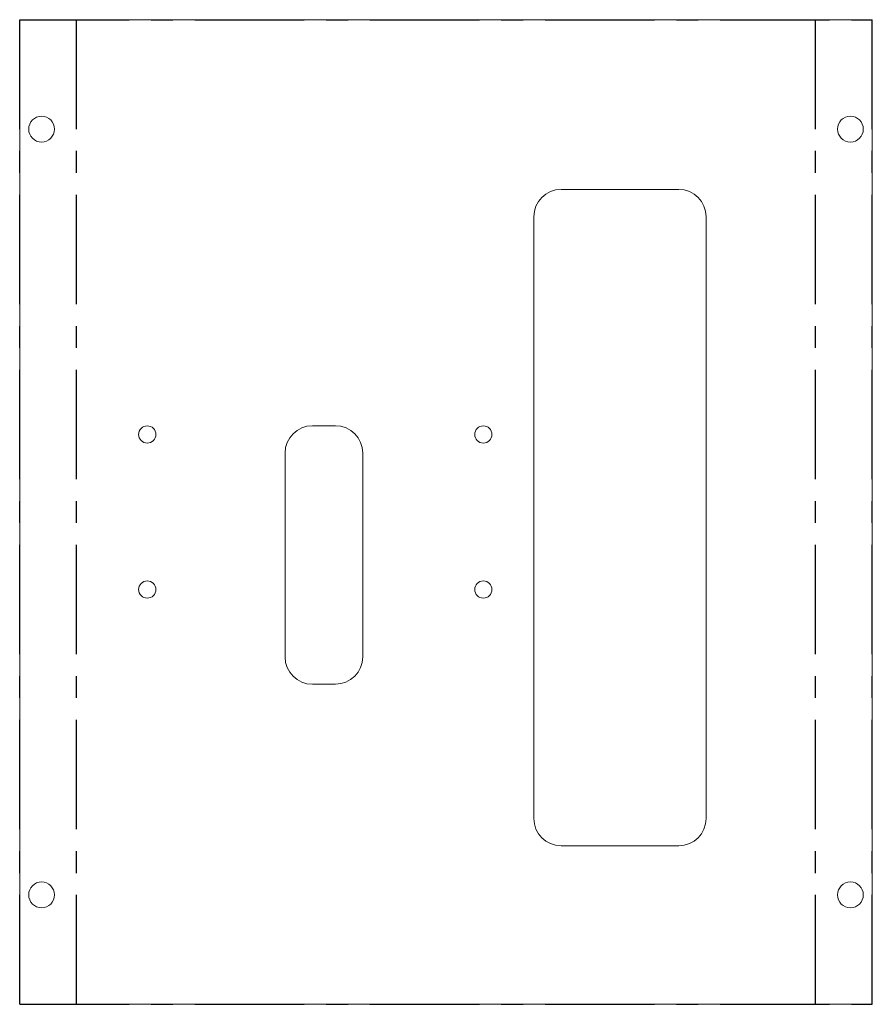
# Model space of a CAD drawing. Header units: millimetres. Extents: x -8 to 90, y 0 to 114.
import ezdxf

# ---------------------------------------------------------------- set-up
doc = ezdxf.new("R2010")
doc.units = ezdxf.units.MM
doc.linetypes.add('CENTERX2', pattern=[20.32, 12.7, -2.54, 2.54, -2.54])

msp = doc.modelspace()

# ---------------------------------------------------------------- linework, layer by layer
at = {"color": 7, "linetype": 'CENTERX2'}
for p, q in [((-8.45, 0), (-8.45, 114.3)), ((-8.45, 114.3), (90.49, 114.3)), ((-1.85, 0), (-1.85, 114.3)), ((83.88, 114.3), (83.88, 0)), ((90.49, 0), (90.49, 114.3)), ((-8.45, 0), (90.49, 0))]:
    msp.add_line(p, q, dxfattribs=at)
at = {"color": 7, "linetype": 'Continuous', "lineweight": 15}
for p, q in [((-8.45, 0), (-8.45, 114.3)), ((90.49, 114.3), (-8.45, 114.3)), ((90.49, 114.3), (90.49, 0)), ((68.03, 94.6), (54.38, 94.6)), ((51.21, 91.43), (51.21, 21.58)), ((71.21, 21.58), (71.21, 91.43)), ((28.18, 67.15), (25.52, 67.15)), ((22.35, 63.98), (22.35, 40.33)), ((31.35, 40.33), (31.35, 63.98)), ((25.52, 37.15), (28.18, 37.15)), ((54.38, 18.4), (68.03, 18.4)), ((-8.45, 0), (90.49, 0))]:
    msp.add_line(p, q, dxfattribs=at)
for centre, radius in [((-5.91, 101.6), 1.5), ((87.95, 101.6), 1.5), ((6.35, 66.15), 1), ((45.35, 66.15), 1), ((6.35, 48.15), 1), ((45.35, 48.15), 1), ((-5.91, 12.7), 1.5), ((87.95, 12.7), 1.5)]:
    msp.add_circle(centre, radius, dxfattribs=at)
for centre, radius, start, end in [((54.38, 91.43), 3.17, 90, 180), ((68.03, 91.43), 3.17, 0, 90), ((25.52, 63.98), 3.18, 90, 180), ((28.18, 63.98), 3.18, 0, 90), ((25.52, 40.33), 3.18, 180, 270), ((28.18, 40.33), 3.17, 270, 0), ((54.38, 21.58), 3.17, 180, 270), ((68.03, 21.58), 3.18, 270, 0)]:
    msp.add_arc(centre, radius, start, end, dxfattribs=at)

doc.saveas('drawing.dxf')
